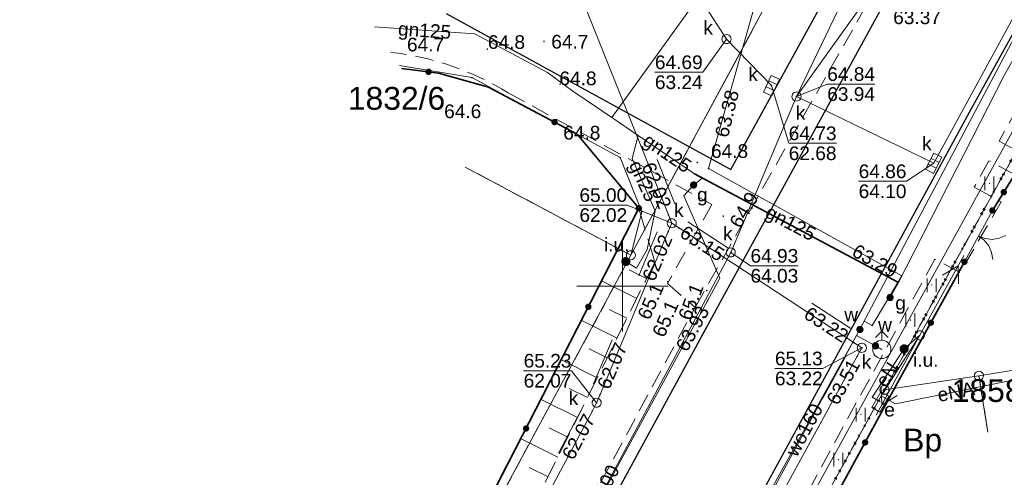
# Model space of a CAD drawing. Extents: x 6420891 to 6421372, y 5789686 to 5790696.
# Tile 27 of 48: x 6421217 to 6421271, y 5790339 to 5790365. Entities that reach past the tile are written whole.
import ezdxf
from ezdxf.enums import TextEntityAlignment as Align

# ---------------------------------------------------------------- set-up
doc = ezdxf.new("R2010")
doc.units = 0
for name, pattern in [('KROPK2', [2, 0, -2]), ('PRZER1-1', [2, 1, -1]), ('PRZER2-1', [3, 2, -1]), ('PRZER2_5-1', [3.5, 2.5, -1]), ('PRZER3-1', [4, 3, -1])]:
    doc.linetypes.add(name, pattern=pattern)
doc.layers.get('0').update_dxf_attribs({"linetype": 'CONTINUOUS', "lineweight": 13})
for name, color, linetype, lineweight in [('GEPPGD', 7, 'CONTINUOUS', 18), ('GESDZI', 7, 'CONTINUOUS', 18), ('GESDZI_O', 7, 'CONTINUOUS', 18), ('GESJAE', 7, 'KROPK2', 50), ('GSLKBR', 7, 'CONTINUOUS', 18), ('GSLKOC', 7, 'PRZER2-1', 18), ('GSLKOG', 7, 'CONTINUOUS', 35), ('GSLKRW', 7, 'CONTINUOUS', 25), ('GSPWPN', 7, 'CONTINUOUS', 13), ('GSPWPN_O', 7, 'CONTINUOUS', 13), ('GSSKOA', 7, 'PRZER3-1', 18), ('GSSKOD', 7, 'PRZER2-1', 18), ('GSSUTR', 7, 'PRZER2-1', 18), ('GSSZSN', 7, 'PRZER2-1', 18)]:
    doc.layers.add(name, color=color, linetype=linetype, lineweight=lineweight)
for name, color, linetype, lineweight, true_color in [('GESUZY', 7, 'PRZER1-1', 18, 0x008000), ('GESUZY_O', 7, 'PRZER1-1', 18, 0x008000), ('GULENN', 1, 'CONTINUOUS', 18, 0xff0000), ('GULENN_O', 1, 'CONTINUOUS', 18, 0xff0000), ('GULEWN', 1, 'CONTINUOUS', 18, 0xff0000), ('GULGNP', 7, 'CONTINUOUS', 18, 0xbfbf00), ('GULGNP_O', 7, 'CONTINUOUS', 18, 0xbfbf00), ('GULGOR', 7, 'CONTINUOUS', 35, 0xbfbf00), ('GULKDP', 7, 'CONTINUOUS', 18, 0x803300), ('GULKDP_O', 7, 'CONTINUOUS', 18, 0x803300), ('GULKSP', 7, 'CONTINUOUS', 18, 0x803300), ('GULTPR', 7, 'CONTINUOUS', 18, 0xff9100), ('GULWOP', 5, 'CONTINUOUS', 18, 0x0000ff), ('GULWOP_O', 5, 'CONTINUOUS', 18, 0x0000ff), ('GUPESE', 1, 'CONTINUOUS', 18, 0xff0000), ('GUPESE_O', 1, 'CONTINUOUS', 18, 0xff0000), ('GUPEUI', 7, 'CONTINUOUS', 5, 0x0a0909), ('GUPEUI_O', 7, 'CONTINUOUS', 5, 0x0a0909), ('GUPGSH', 7, 'CONTINUOUS', 5, 0xbfbf00), ('GUPGSH_O', 7, 'CONTINUOUS', 5, 0xbfbf00), ('GUPGUI', 7, 'CONTINUOUS', 5, 0x0a0909), ('GUPGUI_O', 7, 'CONTINUOUS', 5, 0x0a0909), ('GUPGZA', 7, 'CONTINUOUS', 18, 0xbfbf00), ('GUPGZA_O', 7, 'CONTINUOUS', 18, 0xbfbf00), ('GUPISL', 7, 'CONTINUOUS', 18, 0x0a0909), ('GUPKKS', 7, 'CONTINUOUS', 18, 0x803300), ('GUPKKS_O', 7, 'CONTINUOUS', 18, 0x0a0909), ('GUPKSD', 7, 'CONTINUOUS', 18, 0x803300), ('GUPKSD_O', 7, 'CONTINUOUS', 18, 0x803300), ('GUPKSH', 7, 'CONTINUOUS', 5, 0x803300), ('GUPKSH_O', 7, 'CONTINUOUS', 5, 0x803300), ('GUPWDT', 5, 'CONTINUOUS', 18, 0x0000ff), ('GUPWSH', 5, 'CONTINUOUS', 5, 0x0000ff), ('GUPWSH_O', 5, 'CONTINUOUS', 5, 0x0000ff), ('GUPWZA', 5, 'CONTINUOUS', 18, 0x0000ff), ('GUPWZA_O', 5, 'CONTINUOUS', 18, 0x0000ff)]:
    doc.layers.add(name, color=color, linetype=linetype, lineweight=lineweight, true_color=true_color)
doc.styles.add('GEO-INFO', font='Arial')

# ---------------------------------------------------------------- blocks, each defined once
blk = doc.blocks.new('SUPE04_1')
at = {"color": 0}
for points in [[(0, 0), (10, 0)], [(6.982163, 1), (8.714214, 0), (6.982163, -1)]]:
    blk.add_lwpolyline(points, dxfattribs=at)
blk = doc.blocks.new('KOLO')
blk.add_hatch(color=0).paths.add_polyline_path([(-0.5, 0), (-0.482963, -0.12941), (-0.433013, -0.25), (-0.353553, -0.353553), (-0.25, -0.433013), (-0.12941, -0.482963), (0, -0.5), (0.12941, -0.482963), (0.25, -0.433013), (0.353553, -0.353553), (0.433013, -0.25), (0.482963, -0.12941), (0.5, 0), (0.482963, 0.12941), (0.433013, 0.25), (0.353553, 0.353553), (0.25, 0.433013), (0.12941, 0.482963), (0, 0.5), (-0.12941, 0.482963), (-0.25, 0.433013), (-0.353553, 0.353553), (-0.433013, 0.25), (-0.482963, 0.12941)])
blk = doc.blocks.new('SZAFA1')
at = {"color": 0}
blk.add_lwpolyline([(-1, -0.5), (-1, 0.5), (1, 0.5), (1, -0.5)], close=True, dxfattribs=at)
blk = doc.blocks.new('SUUS05')
at = {"color": 0}
blk.add_lwpolyline([(0.5, -0.25), (-0.5, -0.25), (-0.5, 0.25), (0.5, 0.25)], close=True, dxfattribs=at)
for points in [[(-0.175, -0.25), (-0.175, 0.25)], [(0.175, -0.25), (0.175, 0.25)]]:
    blk.add_lwpolyline(points, dxfattribs=at)
blk = doc.blocks.new('OKRAG_PELNY')
at = {"color": 0}
blk.add_lwpolyline([(0, 0.5), (0.12941, 0.482963), (0.25, 0.433013), (0.353553, 0.353553), (0.433013, 0.25), (0.482963, 0.12941), (0.5, 0), (0.482963, -0.12941), (0.433013, -0.25), (0.353553, -0.353553), (0.25, -0.433013), (0.12941, -0.482963), (0, -0.5), (-0.12941, -0.482963), (-0.25, -0.433013), (-0.353553, -0.353553), (-0.433013, -0.25), (-0.482963, -0.12941), (-0.5, 0), (-0.482963, 0.12941), (-0.433013, 0.25), (-0.353553, 0.353553), (-0.25, 0.433013), (-0.12941, 0.482963)], close=True, dxfattribs=at)
blk = doc.blocks.new('SUUS02')
at = {"color": 0}
for points in [[(-0.707107, 1.292893), (0, 2), (0.707107, 1.292893)], [(0, 1), (0, 2)]]:
    blk.add_lwpolyline(points, dxfattribs=at)
blk.add_lwpolyline([(0, 1), (0.173648, 0.984808), (0.34202, 0.939693), (0.5, 0.866025), (0.642788, 0.766044), (0.766044, 0.642788), (0.866025, 0.5), (0.939693, 0.34202), (0.984808, 0.173648), (1, 0), (0.984808, -0.173648), (0.939693, -0.34202), (0.866025, -0.5), (0.75575, -0.654861), (0.618159, -0.786053), (0.458227, -0.888835), (0.281733, -0.959493), (0.095056, -0.995472), (-0.095056, -0.995472), (-0.281733, -0.959493), (-0.458227, -0.888835), (-0.618159, -0.786053), (-0.75575, -0.654861), (-0.866025, -0.5), (-0.945001, -0.327068), (-0.989821, -0.142315), (-0.998867, 0.047582), (-0.971812, 0.235759), (-0.909632, 0.415415), (-0.814576, 0.580057), (-0.690079, 0.723734), (-0.540641, 0.841254), (-0.371662, 0.928368), (-0.189251, 0.981929)], close=True, dxfattribs=at)
blk = doc.blocks.new('EPPGN')
blk.add_hatch(color=0).paths.add_polyline_path([(0, -0.09), (0.027812, -0.085595), (0.052901, -0.072812), (0.072812, -0.052901), (0.085595, -0.027812), (0.09, 0), (0.085595, 0.027812), (0.072812, 0.052901), (0.052901, 0.072812), (0.027812, 0.085595), (0, 0.09), (-0.027812, 0.085595), (-0.052901, 0.072812), (-0.072812, 0.052901), (-0.085595, 0.027812), (-0.09, 0), (-0.085595, -0.027812), (-0.072812, -0.052901), (-0.052901, -0.072812), (-0.027812, -0.085595)])
blk = doc.blocks.new('EPPGS')
at = {"color": 0}
blk.add_lwpolyline([(0, 0.5), (0.154508, 0.475528), (0.293893, 0.404508), (0.404508, 0.293893), (0.475528, 0.154508), (0.5, 0), (0.475528, -0.154508), (0.404508, -0.293893), (0.293893, -0.404508), (0.154508, -0.475528), (0, -0.5), (-0.154508, -0.475528), (-0.293893, -0.404508), (-0.404508, -0.293893), (-0.475528, -0.154508), (-0.5, 0), (-0.475528, 0.154508), (-0.404508, 0.293893), (-0.293893, 0.404508), (-0.154508, 0.475528)], close=True, dxfattribs=at)
blk = doc.blocks.new('SPTRW')
at = {"color": 0}
for points in [[(-0.51332, 0.7233), (-0.51332, -0.7767)], [(0.48668, -0.7767), (0.48668, 0.7233)]]:
    blk.add_lwpolyline(points, dxfattribs=at)
blk = doc.blocks.new('SLBRA')
at = {"color": 0}
for points in [[(1.732051, 1), (1.414214, 0.585786), (1, 0.267949), (0.517638, 0.068148), (0, 0)], [(0, 0), (0.517638, -0.068148), (1, -0.267949), (1.414214, -0.585786), (1.732051, -1)]]:
    blk.add_lwpolyline(points, dxfattribs=at)

msp = doc.modelspace()

# ---------------------------------------------------------------- linework, layer by layer
at = {"linetype": 'Continuous', "lineweight": 13, "elevation": 100, "flags": 128}
for points in [[(6421250, 5790347.5), (6421250, 5790352.5)], [(6421247.5, 5790350), (6421252.5, 5790350)]]:
    msp.add_lwpolyline(points, dxfattribs=at)
at = {"layer": 'GESDZI', "linetype": 'Continuous', "lineweight": 18, "elevation": 10.3}
for points in [[(6421053.401, 5789987.081), (6421135.099, 5790137.509), (6421193, 5790245.044), (6421201.527, 5790260.879), (6421217.561, 5790290.636), (6421225.304, 5790305.003), (6421234.175, 5790321.466), (6421250.461, 5790351.689), (6421268.488, 5790385.143), (6421281.439, 5790412.047)], [(6421295.345, 5790400.451), (6421276.767, 5790366.771), (6421264.369, 5790344.293), (6421258.704, 5790334.023), (6421245.798, 5790310.625), (6421235.333, 5790291.653), (6421198.322, 5790224.595), (6421191.638, 5790212.271), (6421170.006, 5790172.381), (6421152.501, 5790140.103), (6421144.593, 5790125.52), (6421127.675, 5790094.324), (6421121.732, 5790083.312), (6421117.02, 5790074.678)], [(6421268.488, 5790385.143), (6421250.461, 5790351.689), (6421251.05, 5790354.08), (6421249.87, 5790357.05), (6421241.74, 5790361.44), (6421237.761, 5790362.099)], [(6421264.369, 5790344.293), (6421276.767, 5790366.771), (6421283.969, 5790367.907)], [(6421237.761, 5790362.099), (6421241.74, 5790361.44), (6421249.87, 5790357.05), (6421251.05, 5790354.08), (6421250.461, 5790351.689), (6421241.37, 5790356.526)], [(6421241.37, 5790356.526), (6421250.461, 5790351.689)], [(6421250.461, 5790351.689), (6421234.175, 5790321.466), (6421230.67, 5790327.411)], [(6421271.91, 5790345.448), (6421269.556, 5790345.076), (6421264.369, 5790344.293)], [(6421270.042, 5790341.968), (6421269.556, 5790345.076), (6421271.91, 5790345.448)], [(6421258.704, 5790334.023), (6421264.369, 5790344.293), (6421269.556, 5790345.076), (6421270.042, 5790341.968)]]:
    msp.add_lwpolyline(points, dxfattribs=at)
at = {"layer": 'GESJAE', "linetype": 'KROPK2', "lineweight": 50, "ltscale": 0.5, "elevation": 10.3}
for points in [[(6421072.204, 5789979.193), (6421068.88, 5789980.499), (6421065.346, 5789979.256), (6421069.455, 5789986.717), (6421070.646, 5789988.917), (6421077.543, 5790001.653), (6421086.476, 5790018.114), (6421117.02, 5790074.678), (6421121.732, 5790083.312), (6421127.675, 5790094.324), (6421144.593, 5790125.52), (6421152.501, 5790140.103), (6421170.006, 5790172.381), (6421191.638, 5790212.271), (6421198.322, 5790224.595), (6421235.333, 5790291.653), (6421245.798, 5790310.625), (6421258.704, 5790334.023), (6421264.369, 5790344.293), (6421276.767, 5790366.771), (6421295.345, 5790400.451)], [(6421295.345, 5790400.451), (6421276.767, 5790366.771), (6421264.369, 5790344.293), (6421258.704, 5790334.023), (6421245.798, 5790310.625), (6421235.333, 5790291.653), (6421198.322, 5790224.595), (6421191.638, 5790212.271), (6421170.006, 5790172.381), (6421152.501, 5790140.103), (6421144.593, 5790125.52), (6421127.675, 5790094.324), (6421121.732, 5790083.312), (6421117.02, 5790074.678)]]:
    msp.add_lwpolyline(points, dxfattribs=at)
at = {"layer": 'GESUZY', "linetype": 'PRZER1-1', "lineweight": 18, "ltscale": 0.5, "elevation": 10.18}
for points in [[(6421053.401, 5789987.081), (6421135.099, 5790137.509), (6421193, 5790245.044), (6421201.527, 5790260.879), (6421217.561, 5790290.636), (6421225.304, 5790305.003), (6421234.175, 5790321.466), (6421250.461, 5790351.689), (6421268.488, 5790385.143), (6421281.439, 5790412.047)], [(6421295.345, 5790400.451), (6421276.767, 5790366.771), (6421264.369, 5790344.293), (6421258.704, 5790334.023), (6421245.798, 5790310.625), (6421235.333, 5790291.653), (6421198.322, 5790224.595), (6421191.638, 5790212.271), (6421170.006, 5790172.381), (6421152.501, 5790140.103), (6421144.593, 5790125.52), (6421127.675, 5790094.324), (6421121.732, 5790083.312), (6421117.02, 5790074.678)], [(6421268.488, 5790385.143), (6421250.461, 5790351.689), (6421241.37, 5790356.526)], [(6421270.042, 5790341.968), (6421269.556, 5790345.076), (6421264.369, 5790344.293), (6421276.767, 5790366.771), (6421283.969, 5790367.907)], [(6421241.37, 5790356.526), (6421250.461, 5790351.689)], [(6421250.461, 5790351.689), (6421234.175, 5790321.466), (6421225.304, 5790305.003), (6421217.561, 5790290.636), (6421201.527, 5790260.879), (6421188.794, 5790281.895)], [(6421258.704, 5790334.023), (6421264.369, 5790344.293), (6421269.556, 5790345.076), (6421270.042, 5790341.968)]]:
    msp.add_lwpolyline(points, dxfattribs=at)
at = {"layer": 'GSLKBR', "linetype": 'Continuous', "lineweight": 18, "elevation": 10.18}
msp.add_lwpolyline([(6421268.76, 5790351.33), (6421270.29, 5790354.15)], dxfattribs=at)
at = {"layer": 'GSLKOC', "linetype": 'PRZER2-1', "lineweight": 18, "ltscale": 0.5, "elevation": 10.18}
msp.add_lwpolyline([(6421237.288, 5790362.829, -0.11221), (6421243.723, 5790360.604), (6421254.907, 5790354.48), (6421252.463, 5790350.14), (6421253.986, 5790348.827), (6421284.292, 5790402.354), (6421285.717, 5790404.375), (6421287.412, 5790406.239)], format="xyb", dxfattribs=at)
msp.add_lwpolyline([(6421233.82, 5790311.47), (6421253.986, 5790348.827)], dxfattribs=at)
at = {"layer": 'GSLKOG', "linetype": 'Continuous', "lineweight": 35, "elevation": 10.18}
for points in [[(6421237.863, 5790361.941), (6421239.897, 5790361.694), (6421242.653, 5790360.923), (6421247.508, 5790358.343), (6421250.894, 5790354.27)], [(6421270.29, 5790354.15), (6421271.54, 5790356.15)], [(6421250.894, 5790354.27), (6421235.1, 5790323.41)], [(6421261.48, 5790338.05), (6421265.09, 5790344.68), (6421268.76, 5790351.33)]]:
    msp.add_lwpolyline(points, dxfattribs=at)
at = {"layer": 'GSLKRW', "linetype": 'Continuous', "lineweight": 25, "elevation": 10.18}
msp.add_lwpolyline([(6421285.61, 5790402.9), (6421271.55, 5790378.66), (6421255.57, 5790349.51), (6421237.08, 5790315.5), (6421218.82, 5790281.91), (6421205.78, 5790258.08)], dxfattribs=at)
for points in [[(6421235, 5790292.59, -0.043115), (6421234.99, 5790295.25, -0.138351), (6421236.2, 5790299.18), (6421255.89, 5790335.4), (6421269.15, 5790359.75), (6421278.45, 5790376.57), (6421291.47, 5790399.12), (6421293.33, 5790402.132)], [(6421240.323, 5790364.963), (6421255.936, 5790356.394), (6421267.031, 5790376.583), (6421266.702, 5790376.755), (6421267.141, 5790377.546), (6421267.465, 5790377.371), (6421270.973, 5790383.778), (6421269.297, 5790385.229, -0.425511), (6421268.782, 5790389.246)]]:
    msp.add_lwpolyline(points, format="xyb", dxfattribs=at)
at = {"layer": 'GSSKOA', "linetype": 'PRZER3-1', "lineweight": 18, "ltscale": 0.5, "elevation": 10.18}
for points in [[(6421287.887, 5790406.671), (6421285.61, 5790402.9), (6421271.55, 5790378.66), (6421255.57, 5790349.51), (6421237.08, 5790315.5), (6421218.82, 5790281.91), (6421205.78, 5790258.08), (6421195.82, 5790239.68), (6421179.4, 5790209.44), (6421161.89, 5790177.28), (6421135.48, 5790128.74), (6421117.94, 5790096.62), (6421100.38, 5790064.4)], [(6421125.93, 5790095.94), (6421126.44, 5790097.51), (6421127.32, 5790099.14), (6421138.26, 5790119.24), (6421153.49, 5790147.21), (6421169.98, 5790177.46), (6421195.63, 5790224.52), (6421212.21, 5790255.02), (6421226.52, 5790281.35), (6421227.27, 5790282.72), (6421235.23, 5790296.97), (6421236.2, 5790299.18), (6421255.89, 5790335.4), (6421269.15, 5790359.75), (6421278.45, 5790376.57), (6421291.47, 5790399.12), (6421293.33, 5790402.132)]]:
    msp.add_lwpolyline(points, dxfattribs=at)
at = {"layer": 'GSSKOD', "linetype": 'PRZER2-1', "lineweight": 18, "ltscale": 0.5, "elevation": 10.18}
for points in [[(6421236.2, 5790299.18), (6421255.89, 5790335.4), (6421269.15, 5790359.75), (6421278.45, 5790376.57), (6421291.47, 5790399.12), (6421293.33, 5790402.132)], [(6421273.86, 5790363.76), (6421270.66, 5790357.95), (6421272.06, 5790357.19)], [(6421271.51, 5790356.13), (6421270.1, 5790356.88), (6421269.3, 5790355.43), (6421270.78, 5790354.62), (6421268.51, 5790350.74), (6421267.13, 5790351.48), (6421260.25, 5790338.85), (6421261.55, 5790338.14), (6421259.37, 5790334.2), (6421258.09, 5790334.89), (6421249.09, 5790318.34), (6421250.2, 5790317.71), (6421249.76, 5790316.82), (6421248.6, 5790317.44), (6421244.24, 5790309.39), (6421245.32, 5790308.79), (6421243.18, 5790304.84), (6421242.08, 5790305.42), (6421237.9, 5790297.71)]]:
    msp.add_lwpolyline(points, dxfattribs=at)
at = {"layer": 'GSSUTR', "linetype": 'PRZER2-1', "lineweight": 18, "ltscale": 0.5, "elevation": 10.06}
for points in [[(6421270.135, 5790355.654), (6421270.125, 5790355.634), (6421270.145, 5790355.634)], [(6421266.968, 5790350.062), (6421266.958, 5790350.042), (6421266.978, 5790350.042)], [(6421265.799, 5790348.153), (6421265.789, 5790348.133), (6421265.809, 5790348.133)], [(6421263.076, 5790342.966), (6421263.066, 5790342.946), (6421263.086, 5790342.946)], [(6421261.848, 5790340.481), (6421261.838, 5790340.461), (6421261.858, 5790340.461)]]:
    msp.add_lwpolyline(points, close=True, dxfattribs=at)
at = {"layer": 'GSSZSN', "linetype": 'PRZER2_5-1', "lineweight": 18, "ltscale": 0.5, "elevation": 10.14}
for points in [[(6421237.344, 5790322.287), (6421235.056, 5790323.489), (6421250.894, 5790354.27), (6421251.771, 5790351.313)], [(6421251.771, 5790351.313), (6421237.344, 5790322.287)]]:
    msp.add_lwpolyline(points, dxfattribs=at)
at = {"layer": 'GSSZSN', "linetype": 'Continuous', "lineweight": 18, "elevation": 10.14, "flags": 128}
for points in [[(6421251.319, 5790350.405), (6421250.358, 5790350.883)], [(6421250.778, 5790349.316), (6421248.841, 5790350.279)], [(6421250.238, 5790348.228), (6421249.261, 5790348.713)], [(6421249.697, 5790347.14), (6421247.729, 5790348.118)], [(6421249.156, 5790346.051), (6421248.164, 5790346.544)], [(6421248.615, 5790344.963), (6421246.616, 5790345.956)], [(6421248.074, 5790343.874), (6421247.067, 5790344.375)], [(6421247.533, 5790342.786), (6421245.504, 5790343.794)], [(6421246.992, 5790341.698), (6421245.97, 5790342.206)], [(6421246.451, 5790340.609), (6421244.392, 5790341.633)], [(6421245.91, 5790339.521), (6421244.873, 5790340.036)]]:
    msp.add_lwpolyline(points, dxfattribs=at)
at = {"layer": 'GULENN', "linetype": 'Continuous', "lineweight": 18, "elevation": 10.18}
for points in [[(6421264.144, 5790343.635), (6421264.04, 5790343.69), (6421263.69, 5790343.89), (6421265.45, 5790346.55), (6421266.315, 5790347.292)], [(6421266.315, 5790347.292), (6421264.19, 5790343.969), (6421264.978, 5790343.534), (6421271.595, 5790344.861)]]:
    msp.add_lwpolyline(points, dxfattribs=at)
at = {"layer": 'GULEWN', "linetype": 'Continuous', "lineweight": 18, "elevation": 10.18}
msp.add_lwpolyline([(6421293.886, 5790401.668), (6421287.011, 5790390.635), (6421278.059, 5790375.493), (6421272.486, 5790365.529), (6421262.844, 5790347.281), (6421245.137, 5790315.301), (6421238.121, 5790301.519)], dxfattribs=at)
at = {"layer": 'GULGNP', "linetype": 'Continuous', "lineweight": 18, "elevation": 10.18}
for points in [[(6421284.934, 5790409.133), (6421274.932, 5790394.673), (6421249.405, 5790359.259)], [(6421265.145, 5790350.187), (6421270.95, 5790361.6), (6421293.756, 5790401.777)], [(6421249.405, 5790359.259), (6421247.281, 5790360.698), (6421245.889, 5790361.714), (6421241.897, 5790363.848), (6421236.386, 5790364.221)], [(6421249.405, 5790359.259), (6421250.848, 5790358.272), (6421253.95, 5790356.154), (6421254.375, 5790355.928)], [(6421250.848, 5790358.272), (6421250.524, 5790356.997), (6421251.782, 5790354.123), (6421251.353, 5790352.011), (6421250.774, 5790350.971), (6421250.181, 5790351.342)], [(6421254.375, 5790355.928), (6421253.899, 5790355.545), (6421253.358, 5790354.945), (6421255.346, 5790350.437), (6421254.663, 5790349.187), (6421241.122, 5790324.259), (6421233.593, 5790311.922), (6421232.56, 5790310.671), (6421232, 5790310.02), (6421225.114, 5790297.035), (6421224.156, 5790295.279), (6421223.166, 5790293.604), (6421221.235, 5790290.336)], [(6421254.375, 5790355.928), (6421265.145, 5790350.187)], [(6421265.145, 5790350.187), (6421264.679, 5790349.366)]]:
    msp.add_lwpolyline(points, dxfattribs=at)
at = {"layer": 'GULGOR', "linetype": 'Continuous', "lineweight": 35, "elevation": 10.18}
msp.add_lwpolyline([(6421253.95, 5790356.154), (6421265.145, 5790350.187)], dxfattribs=at)
at = {"layer": 'GULKDP', "linetype": 'Continuous', "lineweight": 18, "elevation": 10.18}
for points in [[(6421283.991, 5790409.92), (6421274.163, 5790391.416), (6421267.526, 5790377.019), (6421259.546, 5790360.403), (6421255.936, 5790351.844), (6421240.572, 5790323.121), (6421221.385, 5790288.499)], [(6421259.546, 5790360.403), (6421267.071, 5790356.739), (6421277.513, 5790375.879), (6421273.076, 5790380.543)], [(6421246.931, 5790377.191), (6421255.704, 5790363.558), (6421258.173, 5790361)], [(6421259.546, 5790360.403), (6421263.722, 5790366.235)]]:
    msp.add_lwpolyline(points, dxfattribs=at)
at = {"layer": 'GULKSP', "linetype": 'Continuous', "lineweight": 18, "elevation": 10.18}
for points in [[(6421243.518, 5790376.422), (6421243.703, 5790375.958), (6421252.514, 5790353.911), (6421252.7, 5790353.446)], [(6421252.7, 5790353.446), (6421252.507, 5790352.985), (6421248.771, 5790344.05), (6421248.578, 5790343.589), (6421248.343, 5790343.147), (6421232.155, 5790312.744), (6421231.92, 5790312.303), (6421231.688, 5790311.86), (6421223.528, 5790296.288), (6421223.296, 5790295.845)], [(6421252.7, 5790353.446), (6421253.118, 5790353.172), (6421262.71, 5790346.878), (6421263.128, 5790346.603), (6421262.876, 5790346.139), (6421258.8, 5790338.68), (6421242.416, 5790308.516), (6421242.165, 5790308.054)]]:
    msp.add_lwpolyline(points, dxfattribs=at)
at = {"layer": 'GULTPR', "linetype": 'Continuous', "lineweight": 18, "elevation": 10.18}
msp.add_lwpolyline([(6421279.066, 5790372.429), (6421259.966, 5790337.71), (6421257.587, 5790333.385), (6421257.36, 5790332.936), (6421257.134, 5790332.487), (6421237.791, 5790297.143), (6421237.435, 5790296.769), (6421237.34, 5790296.247), (6421237.023, 5790295.35), (6421236.684, 5790294.393), (6421236.228, 5790293.489)], dxfattribs=at)
at = {"layer": 'GULWOP', "linetype": 'Continuous', "lineweight": 18, "elevation": 10.18}
for points in [[(6421263.788, 5790392.022), (6421263.926, 5790391.825), (6421264.041, 5790391.662), (6421264.09, 5790391.28), (6421264.502, 5790391.008), (6421254.718, 5790356.453), (6421265.315, 5790350.565), (6421263.698, 5790347.836), (6421263.249, 5790348.063), (6421263.023, 5790347.614)], [(6421224.609, 5790276.585), (6421245.889, 5790315.946), (6421248.023, 5790319.893), (6421262.839, 5790347.286), (6421263.023, 5790347.614)], [(6421262.839, 5790347.286), (6421263.876, 5790346.713), (6421264.226, 5790346.52)]]:
    msp.add_lwpolyline(points, dxfattribs=at)
at = {"layer": 'GUPKSH_O', "linetype": 'Continuous', "lineweight": 9, "elevation": 10.8, "flags": 128}
for points in [[(6421251.775, 5790361.737), (6421254.396, 5790361.737), (6421255.704, 5790363.558)], [(6421251.775, 5790361.737), (6421254.396, 5790361.737)], [(6421261.739, 5790357.835), (6421259.118, 5790357.835), (6421258.173, 5790361)], [(6421263.851, 5790361.086), (6421261.23, 5790361.086), (6421259.546, 5790360.403)], [(6421261.23, 5790361.086), (6421263.851, 5790361.086)], [(6421259.118, 5790357.835), (6421261.739, 5790357.835)], [(6421251.898, 5790356.941), (6421252.871, 5790354.507)], [(6421262.955, 5790355.75), (6421265.576, 5790355.75), (6421267.071, 5790356.739)], [(6421262.955, 5790355.75), (6421265.576, 5790355.75)], [(6421247.635, 5790354.442), (6421250.256, 5790354.442), (6421252.7, 5790353.446)], [(6421247.635, 5790354.442), (6421250.256, 5790354.442)], [(6421253.582, 5790353.528), (6421255.773, 5790352.09)], [(6421250.891, 5790350.552), (6421251.902, 5790352.97)], [(6421259.641, 5790351.109), (6421257.02, 5790351.109), (6421255.936, 5790351.844)], [(6421257.02, 5790351.109), (6421259.641, 5790351.109)], [(6421260.387, 5790349.063), (6421262.578, 5790347.625)], [(6421248.411, 5790344.622), (6421249.422, 5790347.039)], [(6421258.361, 5790345.472), (6421260.981, 5790345.472), (6421263.128, 5790346.603)], [(6421260.994, 5790343.846), (6421262.25, 5790346.146)], [(6421244.574, 5790345.35), (6421247.195, 5790345.35), (6421248.578, 5790343.589)], [(6421244.574, 5790345.35), (6421247.195, 5790345.35)], [(6421258.361, 5790345.472), (6421260.981, 5790345.472)], [(6421246.481, 5790340.825), (6421247.712, 5790343.138)]]:
    msp.add_lwpolyline(points, dxfattribs=at)

# ---------------------------------------------------------------- block references
at = {"layer": 'GEPPGD', "lineweight": 18, "xscale": 0.5, "yscale": 0.5}
for name, p in [('EPPGN', (6421241.74, 5790361.44, 10.32)), ('EPPGN', (6421249.87, 5790357.05, 10.32)), ('EPPGN', (6421251.05, 5790354.08, 10.32)), ('EPPGS', (6421250.461, 5790351.689, 10.32)), ('EPPGS', (6421269.556, 5790345.076, 10.32)), ('EPPGS', (6421264.369, 5790344.293, 10.32))]:
    msp.add_blockref(name, p, dxfattribs=at)
at = {"layer": 'GSLKBR', "lineweight": 18, "xscale": 0.75, "yscale": 0.75, "rotation": 331.5178142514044}
msp.add_blockref('SLBRA', (6421269.525, 5790352.74, 10.18), dxfattribs=at)
at = {"layer": 'GSLKOG', "lineweight": 35, "xscale": 0.35, "yscale": 0.35}
for p in [(6421239.358, 5790361.759, 10.18), (6421246.27, 5790359.001, 10.18), (6421270.915, 5790355.15, 10.18), (6421250.894, 5790354.27, 10.18), (6421250.894, 5790354.27, 10.18), (6421270.29, 5790354.15, 10.18), (6421268.76, 5790351.33, 10.18), (6421248.123, 5790348.854, 10.18), (6421266.913, 5790347.984, 10.18), (6421244.706, 5790342.178, 10.18), (6421263.308, 5790341.407, 10.18)]:
    msp.add_blockref('KOLO', p, dxfattribs=at)
at = {"layer": 'GSPWPN', "lineweight": 13, "xscale": 0.09, "yscale": 0.09}
for p in [(6421238.65, 5790363.537, 10.2), (6421245.69, 5790363.428, 10.2), (6421242.582, 5790363.005, 10.2), (6421242.653, 5790360.923, 10.2), (6421246.578, 5790361.091, 10.2), (6421249.899, 5790358.919, 10.2), (6421254.102, 5790356.782, 10.2), (6421255.528, 5790353.835, 10.2), (6421251.771, 5790351.313, 10.2), (6421252.491, 5790350.229, 10.2), (6421254.623, 5790349.75, 10.2)]:
    msp.add_blockref('KOLO', p, dxfattribs=at)
at = {"layer": 'GSSUTR', "lineweight": 18, "xscale": 0.5, "yscale": 0.5}
for p in [(6421270.135, 5790355.644, 10.06), (6421266.968, 5790350.052, 10.06), (6421265.799, 5790348.143, 10.06), (6421263.076, 5790342.956, 10.06), (6421261.848, 5790340.471, 10.06)]:
    msp.add_blockref('SPTRW', p, dxfattribs=at)
at = {"layer": 'GULENN', "lineweight": 18}
for xscale, yscale, rotation in [(0.5, 0.5, 61.21231921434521), (0.4999999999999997, 0.4999999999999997, 241.2242682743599)]:
    msp.add_blockref('SUPE04_1', (6421266.315, 5790347.292, 10.18), dxfattribs=dict(at, xscale=xscale, yscale=yscale, rotation=rotation))
at = {"layer": 'GUPESE', "lineweight": 18, "xscale": 0.5, "yscale": 0.5, "rotation": 60.22627581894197}
msp.add_blockref('SZAFA1', (6421264.144, 5790343.635, 10.24), dxfattribs=at)
at = {"layer": 'GUPEUI', "lineweight": 5, "xscale": 0.5, "yscale": 0.5, "rotation": 56.29749636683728}
msp.add_blockref('KOLO', (6421265.45, 5790346.55, 10.24), dxfattribs=at)
at = {"layer": 'GUPGSH', "lineweight": 5, "xscale": 0.09, "yscale": 0.09}
msp.add_blockref('KOLO', (6421254.663, 5790349.189, 10.24), dxfattribs=at)
at = {"layer": 'GUPGUI', "lineweight": 5, "xscale": 0.5, "yscale": 0.5}
msp.add_blockref('KOLO', (6421250.181, 5790351.342, 10.24), dxfattribs=at)
at = {"layer": 'GUPGZA', "lineweight": 5, "xscale": 0.4, "yscale": 0.4}
for p, rotation in [((6421253.899, 5790355.545, 10.24), 331.864352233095), ((6421264.679, 5790349.366, 10.24), 331.0795344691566)]:
    msp.add_blockref('KOLO', p, dxfattribs=dict(at, rotation=rotation))
at = {"layer": 'GUPISL', "lineweight": 18, "xscale": 0.5, "yscale": 0.5}
msp.add_blockref('OKRAG_PELNY', (6421266.315, 5790347.292, 10.24), dxfattribs=at)
at = {"layer": 'GUPKKS', "lineweight": 18}
for p, rotation in [((6421258.173, 5790361, 10.24), 65.50382638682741), ((6421267.071, 5790356.739, 10.24), 242.6342640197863)]:
    msp.add_blockref('SUUS05', p, dxfattribs=dict(at, rotation=rotation))
at = {"layer": 'GUPKSD', "lineweight": 18, "xscale": 0.5, "yscale": 0.5}
for p in [(6421255.704, 5790363.558, 10.24), (6421259.546, 5790360.403, 10.24), (6421252.7, 5790353.446, 10.24), (6421255.936, 5790351.844, 10.24), (6421263.128, 5790346.603, 10.24), (6421248.578, 5790343.589, 10.24)]:
    msp.add_blockref('OKRAG_PELNY', p, dxfattribs=at)
at = {"layer": 'GUPKSH', "lineweight": 5, "xscale": 0.09, "yscale": 0.09}
for p in [(6421255.704, 5790363.558, 10.24), (6421258.173, 5790361, 10.24), (6421259.546, 5790360.403, 10.24), (6421267.071, 5790356.739, 10.24), (6421252.514, 5790353.911, 10.24), (6421252.7, 5790353.446, 10.24), (6421252.507, 5790352.985, 10.24), (6421253.118, 5790353.172, 10.24), (6421255.936, 5790351.844, 10.24), (6421262.71, 5790346.878, 10.24), (6421263.128, 5790346.603, 10.24), (6421262.876, 5790346.139, 10.24), (6421248.771, 5790344.05, 10.24), (6421248.343, 5790343.147, 10.24), (6421248.578, 5790343.589, 10.24)]:
    msp.add_blockref('KOLO', p, dxfattribs=at)
at = {"layer": 'GUPWDT', "lineweight": 18, "xscale": 0.5, "yscale": 0.5}
msp.add_blockref('SUUS02', (6421264.226, 5790346.52, 10.24), dxfattribs=at)
at = {"layer": 'GUPWSH', "lineweight": 5, "xscale": 0.09, "yscale": 0.09}
for p in [(6421254.718, 5790356.453, 10.24), (6421265.315, 5790350.565, 10.24), (6421263.698, 5790347.836, 10.24)]:
    msp.add_blockref('KOLO', p, dxfattribs=at)
at = {"layer": 'GUPWZA', "lineweight": 5}
for p, xscale, yscale, rotation in [((6421263.023, 5790347.614, 10.24), 0.3999999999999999, 0.3999999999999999, 188.1499679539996), ((6421263.876, 5790346.713, 10.24), 0.3999999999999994, 0.3999999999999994, 163.0233685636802)]:
    msp.add_blockref('KOLO', p, dxfattribs=dict(at, xscale=xscale, yscale=yscale, rotation=rotation))

# ---------------------------------------------------------------- texts
at = {"layer": 'GESDZI_O', "linetype": 'Continuous', "lineweight": 0, "style": 'GEO-INFO'}
msp.add_text('1832/6', height=1.25, dxfattribs=at).set_placement((6421237.599, 5790360.329, 10.8), align=Align.MIDDLE)
msp.add_text('1858/2', height=1.25, dxfattribs=at).set_placement((6421270.733, 5790344.259, 10.8), align=Align.MIDDLE_CENTER)
at = {"layer": 'GESUZY_O', "linetype": 'Continuous', "lineweight": 0, "style": 'GEO-INFO'}
msp.add_text('Bp', height=1.25, dxfattribs=at).set_placement((6421266.467, 5790341.355, 10.8), align=Align.MIDDLE)
at = {"layer": 'GSPWPN_O', "linetype": 'Continuous', "lineweight": 0, "style": 'GEO-INFO'}
for s, p in [('64.7', (6421238.171, 5790362.881, 10.8)), ('64.8', (6421242.612, 5790363.018, 10.8)), ('64.7', (6421246.089, 5790363.037, 10.8)), ('64.8', (6421246.535, 5790361.027, 10.8)), ('64.6', (6421240.212, 5790359.218, 10.8)), ('64.8', (6421246.746, 5790358.041, 10.8)), ('64.8', (6421254.852, 5790357.032, 10.8))]:
    msp.add_text(s, height=0.75, dxfattribs=at).set_placement(p)
for s, rotation, p in [('64.9', 59.4297, (6421256.465, 5790353.118, 10.8)), ('65.1', 66.4186, (6421251.474, 5790348.082, 10.8)), ('65.1', 68.7559, (6421253.726, 5790348.053, 10.8)), ('65.1', 66.4186, (6421252.283, 5790347.123, 10.8))]:
    msp.add_text(s, height=0.75, rotation=rotation, dxfattribs=at).set_placement(p)
at = {"layer": 'GULENN_O', "linetype": 'Continuous', "lineweight": 0, "style": 'GEO-INFO'}
msp.add_text('eN', height=0.75, rotation=56.5092, dxfattribs=at).set_placement((6421264.514, 5790345.136, 10.8), align=Align.MIDDLE)
msp.add_text('eNA', height=0.75, rotation=11.34, dxfattribs=at).set_placement((6421268.287, 5790344.198, 10.8), align=Align.MIDDLE_CENTER)
at = {"layer": 'GULGNP_O', "linetype": 'Continuous', "lineweight": 0, "style": 'GEO-INFO'}
msp.add_text('gn125', height=0.75, rotation=356.1282, dxfattribs=at).set_placement((6421239.142, 5790364.034, 10.8), align=Align.MIDDLE_CENTER)
for s, rotation, p in [('gn125', 325.6841, (6421252.399, 5790357.213, 10.8)), ('gn25', 294.6858, (6421251.06, 5790355.721, 10.8)), ('gn125', 331.9415, (6421259.177, 5790353.368, 10.8))]:
    msp.add_text(s, height=0.75, rotation=rotation, dxfattribs=at).set_placement(p, align=Align.MIDDLE)
at = {"layer": 'GULKDP_O', "linetype": 'Continuous', "lineweight": 0, "style": 'GEO-INFO'}
msp.add_text('kdD400', height=0.75, rotation=64.0761, dxfattribs=at).set_placement((6421248.724, 5790338.487, 10.8), align=Align.MIDDLE)
at = {"layer": 'GULWOP_O', "linetype": 'Continuous', "lineweight": 0, "style": 'GEO-INFO'}
msp.add_text('wo160', height=0.75, rotation=61.6018, dxfattribs=at).set_placement((6421259.966, 5790342.096, 10.8), align=Align.MIDDLE)
at = {"layer": 'GUPESE_O', "linetype": 'Continuous', "lineweight": 0, "style": 'GEO-INFO'}
msp.add_text('e', height=0.75, dxfattribs=at).set_placement((6421264.941, 5790342.839, 10.8), align=Align.RIGHT)
at = {"layer": 'GUPEUI_O', "linetype": 'Continuous', "lineweight": 0, "style": 'GEO-INFO'}
msp.add_text('i.u.', height=0.75, dxfattribs=at).set_placement((6421267.336, 5790345.565, 10.8), align=Align.RIGHT)
at = {"layer": 'GUPGSH_O', "linetype": 'Continuous', "lineweight": 0, "style": 'GEO-INFO'}
msp.add_text('63.93', height=0.75, rotation=61.4901, dxfattribs=at).set_placement((6421253.21, 5790346.512, 10.8), align=Align.MIDDLE_LEFT)
at = {"layer": 'GUPGUI_O', "linetype": 'Continuous', "lineweight": 0, "style": 'GEO-INFO'}
msp.add_text('i.u.', height=0.75, dxfattribs=at).set_placement((6421250.38, 5790351.899, 10.8), align=Align.RIGHT)
at = {"layer": 'GUPGZA_O', "linetype": 'Continuous', "lineweight": 0, "style": 'GEO-INFO'}
for p in [(6421254.67, 5790354.644, 10.8), (6421265.546, 5790348.698, 10.8)]:
    msp.add_text('g', height=0.75, dxfattribs=at).set_placement(p, align=Align.RIGHT)
at = {"layer": 'GUPKKS_O', "linetype": 'Continuous', "lineweight": 0, "style": 'GEO-INFO'}
for p in [(6421257.423, 5790361.25, 10.8), (6421266.958, 5790357.454, 10.8)]:
    msp.add_text('k', height=0.75, dxfattribs=at).set_placement(p, align=Align.RIGHT)
at = {"layer": 'GUPKSD_O', "linetype": 'Continuous', "lineweight": 0, "style": 'GEO-INFO'}
for p in [(6421254.954, 5790363.808, 10.8), (6421260.026, 5790359.135, 10.8), (6421253.351, 5790353.787, 10.8), (6421256.035, 5790352.501, 10.8), (6421263.652, 5790345.468, 10.8), (6421247.567, 5790343.471, 10.8)]:
    msp.add_text('k', height=0.75, dxfattribs=at).set_placement(p, align=Align.RIGHT)
at = {"layer": 'GUPKSH_O', "linetype": 'Continuous', "lineweight": 0, "style": 'GEO-INFO'}
for s, p in [('63.37', (6421264.849, 5790364.379)), ('64.69', (6421251.775, 5790361.909)), ('64.84', (6421261.23, 5790361.259)), ('63.24', (6421251.775, 5790360.814)), ('63.94', (6421261.23, 5790360.164)), ('64.73', (6421259.118, 5790358.008)), ('62.68', (6421259.118, 5790356.913)), ('64.86', (6421262.955, 5790355.922)), ('64.10', (6421262.955, 5790354.827)), ('65.00', (6421247.635, 5790354.615)), ('62.02', (6421247.635, 5790353.52)), ('64.93', (6421257.02, 5790351.281)), ('64.03', (6421257.02, 5790350.186)), ('65.13', (6421258.361, 5790345.645)), ('65.23', (6421244.574, 5790345.522)), ('63.22', (6421258.361, 5790344.55)), ('62.07', (6421244.574, 5790344.427))]:
    msp.add_text(s, height=0.75, rotation=360, dxfattribs=at).set_placement(p)
for s, rotation, p in [('62.02', 291.7846, (6421251.385, 5790356.736)), ('63.15', 326.7264, (6421253.279, 5790353.066)), ('62.02', 67.3088, (6421251.401, 5790350.339)), ('63.22', 326.7264, (6421260.084, 5790348.601)), ('62.07', 67.3088, (6421248.921, 5790344.409)), ('63.51', 61.3466, (6421261.478, 5790343.581)), ('62.07', 61.9665, (6421246.968, 5790340.565))]:
    msp.add_text(s, height=0.75, rotation=rotation, dxfattribs=at).set_placement(p, align=Align.MIDDLE_LEFT)
at = {"layer": 'GUPWSH_O', "linetype": 'Continuous', "lineweight": 0, "style": 'GEO-INFO'}
for s, rotation, p in [('63.38', 76.4415, (6421255.419, 5790358.194, 10.8)), ('63.29', 330.9427, (6421262.704, 5790352.016, 10.8))]:
    msp.add_text(s, height=0.75, rotation=rotation, dxfattribs=at).set_placement(p, align=Align.MIDDLE_LEFT)
at = {"layer": 'GUPWZA_O', "linetype": 'Continuous', "lineweight": 0, "style": 'GEO-INFO'}
for p in [(6421262.923, 5790348.06, 10.8), (6421264.779, 5790347.495, 10.8)]:
    msp.add_text('w', height=0.75, dxfattribs=at).set_placement(p, align=Align.RIGHT)

doc.saveas('drawing.dxf')
